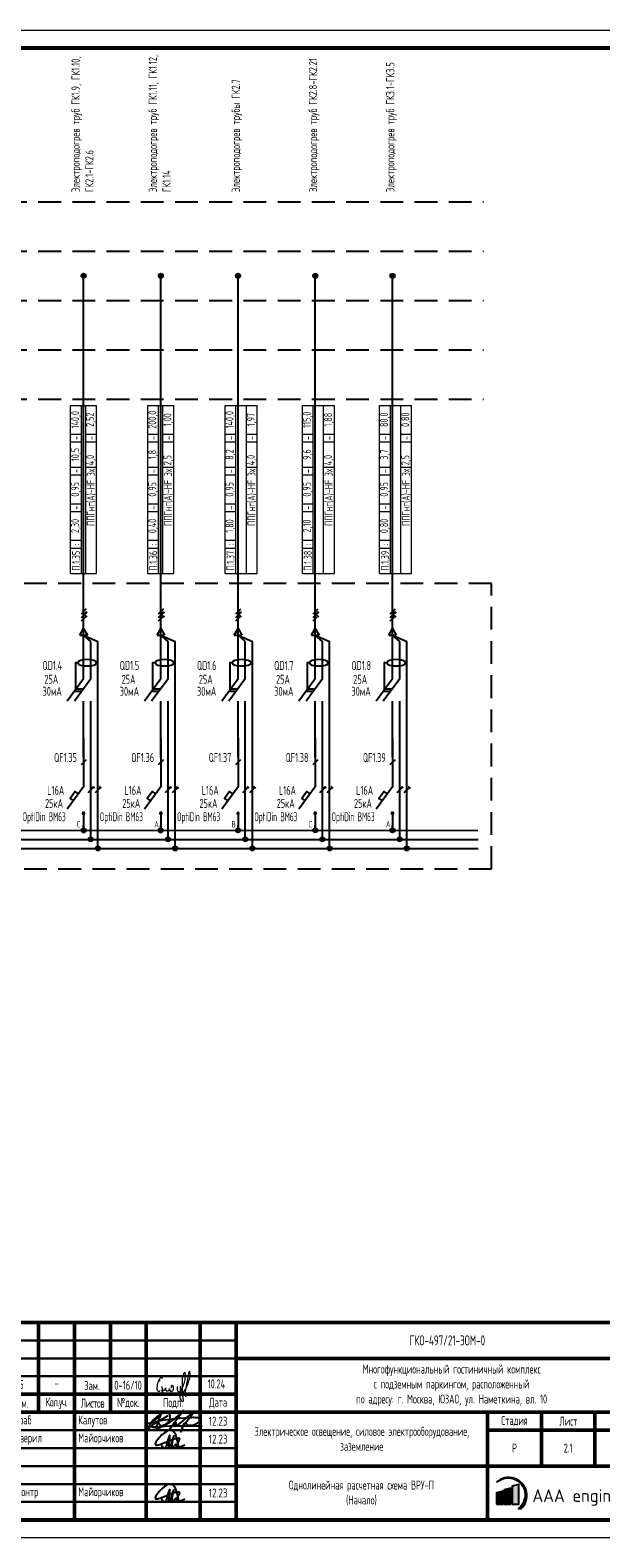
# Model space of a CAD drawing. Header units: millimetres. Extents: x -101899 to 582947, y -77476 to 345289.
# Tile 64 of 100: x 104349 to 120236, y 109348 to 151348. Entities that reach past the tile are written whole.
import ezdxf
from ezdxf.enums import TextEntityAlignment as Align

# ---------------------------------------------------------------- set-up
doc = ezdxf.new("R2010")
doc.units = ezdxf.units.MM
doc.linetypes.add('штриховая2', pattern=[9.525, 6.35, -3.175])
doc.layers.get('Defpoints').update_dxf_attribs({"color": 253})
doc.layers.add('A-____-NOTE-TEXT', color=5, linetype='Continuous', lineweight=5, true_color=0x0000ff)
doc.layers.add('pecat', color=7, linetype='Continuous')
doc.layers.add('текст', color=7, linetype='Continuous', lineweight=20)
doc.layers.add('ФОРМАТ', color=7, linetype='Continuous', lineweight=18)
doc.styles.add('$_Electrical_gost', font='cs_gost2304.shx', dxfattribs={"width": 0.8})
doc.styles.add('Electrical_gost', font='cs_gost2304.shx', dxfattribs={"height": 250})
doc.styles.add('ЕСКД', font='cs_gost2304.shx', dxfattribs={"oblique": 15, "height": 2.5})
doc.styles.add('ЭН', font='GOST_Common.ttf')

# ---------------------------------------------------------------- blocks, each defined once
blk = doc.blocks.new('*U34')
at = {"layer": 'ФОРМАТ'}
blk.add_lwpolyline([(1188, 420), (1188, 0), (0, 0), (0, 420)], close=True, dxfattribs=at)
at = {"layer": 'ФОРМАТ', "lineweight": 53}
blk.add_lwpolyline([(20, 415), (20, 5), (1183, 5), (1183, 415)], close=True, dxfattribs=at)
at = {"layer": 'ФОРМАТ', "lineweight": 15, "insert": (1183, 2.5), "char_height": 2.5, "width": 50, "attachment_point": 6, "style": '$_Electrical_gost'}
blk.add_mtext('\\pxi2;Формат А3х4', dxfattribs=at)
blk = doc.blocks.new('А.Майорчиков')
at = {"layer": 'pecat', "color": 0, "linetype": 'ByBlock', "lineweight": -2}
for points in [[(9.15, 0.19), (6.53, 5.2), (2.48, 0.9), (9.34, 2.54), (8.41, 0.28), (10.98, 0.93)], [(4.13, 0.87), (4.88, 0.03), (6.46, 3.37), (6.66, 3.84)], [(7.72, 3.61), (6.35, 0.21), (6.57, 3.01), (6.66, 3.84)], [(7.72, 3.61), (7.56, 0.35), (8.6, 1.07), (9.07, 0.08), (9.15, 0.19)]]:
    blk.add_spline(points, degree=3, dxfattribs=at)
blk = doc.blocks.new('Штамп 3')
at = {"true_color": 0x504d51}
h = blk.add_hatch(color=251, dxfattribs=at)
h.dxf.hatch_style = 1
h.paths.add_polyline_path([(137.54, 10.47, -1.033512), (143.66, 3.22), (144.25, 3.04, 1.014927)])
at = {"true_color": 0x4b2401}
h = blk.add_hatch(color=38, dxfattribs=at)
h.dxf.hatch_style = 1
h.paths.add_polyline_path([(141.51, 8.85), (139.66, 8.38), (139.66, 4.41), (141.51, 4.41)])
at = {"true_color": 0x139b48}
h = blk.add_hatch(color=114, dxfattribs=at)
h.dxf.hatch_style = 1
h.paths.add_polyline_path([(143.68, 9.85), (141.83, 9.38), (141.83, 4.41), (143.68, 4.41)])
at = {"true_color": 0x504d51}
h = blk.add_hatch(color=251, dxfattribs=at)
h.dxf.hatch_style = 1
h.paths.add_polyline_path([(139.35, 8.01), (137.5, 7.53), (137.5, 4.41), (139.35, 4.41)])
at = {"linetype": 'ByBlock', "lineweight": 25}
blk.add_line((135, 0), (135, 0), dxfattribs=at)
at = {"color": 5, "ltscale": 100}
for points in [[(43.28, 27.38, 0.103904), (43.61, 26.69, 0.235071), (44.38, 26.28, 0.161521), (45.57, 26.81, 0.128808), (46.54, 27.99, 0.085182), (46.66, 28.82, 0.175378), (46.38, 29.61, 0.191596), (45.16, 29.94, 0.119018), (43.97, 29.48, 0.027118), (42.7, 28.54, 0.092445), (41.23, 26.84, 0.062634), (40.74, 25.89, 0.335684), (40.97, 25.21, 0.174698), (42.44, 25.15), (44.15, 25.89, 0.034647), (46.69, 27.31), (47.64, 28), (48.92, 29.08), (50.31, 30.49), (47.42, 26.46), (46.54, 25.39), (48.03, 27.11, -0.763325), (48.26, 27.01, -0.065177), (48.21, 26.72), (48.01, 26.02, 0.052351), (49.3, 26.83), (50.32, 27.69, 0.026697), (51.22, 28.47), (52.49, 29.48), (53.41, 30.32), (52.14, 28.45), (50.92, 26.96), (50.06, 25.73), (49.59, 24.51), (50.42, 26.7, -0.553862), (51.03, 26.84, 0.092612), (51.49, 26.49, 0.087518), (52.39, 26.36, 0.069253), (53.77, 26.75), (54.45, 27.11, 0.092964), (55.08, 27.61, 0.484334), (54.76, 28.29, 0.050486), (53.71, 28.47, 0.039715), (52.14, 28.45), (49.26, 28.25), (47.98, 28.16), (43.93, 27.58), (40.97, 26.99), (40.04, 26.73, 0.32462), (39.87, 26.35, 0.275801), (40.35, 26.05), (42.4, 25.92), (46.49, 26.17), (48.37, 26.19), (50.82, 26.22), (52.6, 26.25), (55.53, 26.2)], [(41.88, 27.72, 0.186939), (44.01, 29.4, 0.016559), (42.83, 26.04, -0.458633), (41.69, 25.89, -0.463695), (41.8, 26.56), (43.59, 27.58), (46.05, 29.06)]]:
    blk.add_lwpolyline(points, format="xyb", dxfattribs=at)
at = {"color": 251, "true_color": 0x504d51}
blk.add_lwpolyline([(137.54, 10.47, -1.033512), (143.66, 3.22), (144.25, 3.04, 1.014927), (137.54, 10.47)], format="xyb", dxfattribs=at)
at = {"color": 38, "true_color": 0x4b2401}
blk.add_lwpolyline([(139.66, 4.41), (141.51, 4.41), (141.51, 8.85), (139.66, 8.38)], close=True, dxfattribs=at)
at = {"color": 114, "true_color": 0x139b48}
blk.add_lwpolyline([(141.83, 4.41), (143.68, 4.41), (143.68, 9.85), (141.83, 9.38)], close=True, dxfattribs=at)
at = {"color": 251, "true_color": 0x504d51}
blk.add_lwpolyline([(137.5, 4.41), (139.35, 4.41), (139.35, 8.01), (137.5, 7.53)], close=True, dxfattribs=at)
at = {"layer": 'A-____-NOTE-TEXT'}
for points, knots in [([(44.53, 39.28), (44.49, 39.43), (44.4, 39.78), (44.11, 39.68), (43.84, 39.45), (43.63, 39.23), (43.58, 38.99), (43.67, 38.54), (43.83, 38.88), (43.61, 39.2), (43.45, 39.01), (43.3, 38.55), (43.18, 38.23), (43.08, 37.93), (43.03, 37.52), (42.98, 37.09), (42.91, 36.62), (42.96, 36.22), (43.17, 35.89), (43.48, 35.7), (43.74, 35.95), (43.88, 36.08)], [0, 0, 0, 0, 0.00156145, 0.00237391, 0.00318637, 0.00426225, 0.00533812, 0.00576408, 0.00720477, 0.00786618, 0.00889718, 0.00992817, 0.01103358, 0.01213898, 0.01353242, 0.01492586, 0.01652142, 0.01811698, 0.01894265, 0.01976832, 0.02164005, 0.02164005, 0.02164005, 0.02164005]), ([(48.75, 37.09), (48.7, 37.05), (48.57, 36.95), (48.63, 36.52), (48.59, 36.03), (49.14, 35.51), (49.57, 35.95), (49.51, 36.46), (49.47, 37.89), (49.46, 36.19), (49.63, 35.67), (49.68, 35.38), (49.27, 35.28), (50.23, 36.8), (50.37, 37.75), (50.97, 39.29), (50.92, 41.89), (49.94, 39.75), (50.01, 38.17), (49.88, 35.84), (50.17, 34.09), (50.27, 33.12), (49.99, 32.66), (49.36, 34.06), (49.38, 34.61), (49.34, 35.4), (50.05, 35.34), (50.78, 36.08), (51.39, 37.28), (51.82, 38.53), (52.18, 39.71), (52.33, 40.51), (51.91, 41.77), (51.4, 38.97), (51.25, 37.73), (50.74, 35.55), (50.86, 34.63), (50.91, 34.28)], [0, 0, 0, 0, 0.171393, 0.462094, 1.155737, 1.720369, 2.134476, 2.581555, 3.413728, 4.727463, 4.955197, 5.268252, 5.386123, 5.974734, 8.275816, 9.709852, 11.379458, 12.738559, 14.08585, 16.758326, 19.400492, 19.4584, 19.701898, 20.658885, 22.005926, 22.211787, 22.746414, 23.520346, 25.302356, 26.708962, 27.532365, 28.93512, 29.430518, 30.452004, 33.845551, 35.598043, 36.6598, 36.6598, 36.6598, 36.6598]), ([(44.33, 37.12), (44.34, 36.99), (44.39, 36.61), (44.46, 36.08), (44.5, 35.72), (44.52, 35.51), (44.45, 35.73), (44.39, 36.07), (44.41, 36.29), (44.58, 36.24), (44.82, 36.11), (45.03, 36.08), (45.22, 36.26), (45.35, 36.56), (45.44, 36.91), (45.38, 36.75), (45.33, 36.42), (45.33, 36.24), (45.46, 36.06), (45.66, 35.94), (45.87, 35.9), (46.09, 35.95), (46.27, 36.07), (46.39, 36.24), (46.45, 36.44), (46.49, 36.8), (46.47, 36.56), (46.49, 36.24), (46.53, 36.04), (46.62, 35.87), (46.81, 35.79), (47.06, 35.82), (47.27, 35.92), (47.4, 36.07), (47.48, 36.24), (47.53, 36.42), (47.56, 36.6), (47.58, 36.79), (47.57, 36.99), (47.51, 37.17), (47.4, 37.33), (47.22, 37.47), (47, 37.39), (46.85, 37.11), (46.88, 36.89), (46.89, 36.76)], [0, 0, 0, 0, 0.00129405, 0.00258809, 0.00323512, 0.00420565, 0.00547717, 0.00607914, 0.0066811, 0.00758406, 0.00823518, 0.00880474, 0.0093743, 0.01024675, 0.01089139, 0.01218066, 0.01264098, 0.01336454, 0.01415422, 0.01479727, 0.01544031, 0.01613694, 0.01683356, 0.01735602, 0.01787849, 0.01835135, 0.01966146, 0.0200997, 0.02060927, 0.02137362, 0.02213797, 0.02294275, 0.02354633, 0.0242984, 0.02484929, 0.02540017, 0.02595105, 0.02656826, 0.02718548, 0.0278027, 0.02841992, 0.02901094, 0.02976194, 0.0305756, 0.03182741, 0.03182741, 0.03182741, 0.03182741])]:
    blk.add_open_spline(points, degree=3, knots=knots, dxfattribs=at)
at = {"layer": 'ФОРМАТ', "lineweight": 50}
for p, q in [((10, 55), (10, 30)), ((20, 0), (20, 55)), ((30, 55), (30, 30)), ((40, 0), (40, 55)), ((55, 55), (55, 0)), ((65, 0), (65, 55)), ((65, 45), (185, 45)), ((0, 35), (65, 35)), ((0, 30), (185, 30)), ((135, 30), (135, 0)), ((150, 15), (150, 30)), ((164.88, 30), (164.88, 15)), ((135, 25), (185, 25)), ((65, 15), (185, 15))]:
    blk.add_line(p, q, dxfattribs=at)
at = {"layer": 'ФОРМАТ', "lineweight": 30}
for p, q in [((0, 50), (65, 50)), ((0, 45), (65, 45)), ((0, 40), (65, 40)), ((0, 25), (65, 25)), ((0, 20), (65, 20)), ((0, 15), (65, 15)), ((0, 10), (65, 10)), ((0, 5), (65, 5))]:
    blk.add_line(p, q, dxfattribs=at)
at = {"layer": 'ФОРМАТ', "lineweight": 15}
blk.add_line((150, 30), (135, 30), dxfattribs=at)
at = {"layer": 'ФОРМАТ', "lineweight": 50}
blk.add_lwpolyline([(185, 0), (0, 0), (0, 55), (185, 55)], close=True, dxfattribs=at)
at = {"color": 5, "ltscale": 100, "xscale": 0.96, "yscale": 0.96, "zscale": 0.96}
for p in [(40.23, 20), (40.23, 5)]:
    blk.add_blockref('А.Майорчиков', p, dxfattribs=at)
at = {"insert": (147.49, 8.5), "char_height": 3.5, "attachment_point": 1, "style": 'ЭН'}
blk.add_mtext('AAA engineering+', dxfattribs=at)
at = {"layer": 'текст', "char_height": 2.5, "style": '$_Electrical_gost'}
for s, insert, width, attachment_point in [('{\\H1.125x;ГКО-497/21-ЭОМ-0}', (113.3, 50), 34.3745, 4), ('Многофункциональный гостиничный комплекс\\Pс подземным паркингом, расположенный\\Pпо адресу: г. Москва, ЮЗАО, ул. Наметкина, вл. 10', (125, 37.5), 109.4637, 5), ('-', (14.48, 39.38), 2.8011, 1), ('Зам.', (22.74, 37.41), 5.9535, 4), ('{\\W0.7;0-16/10}', (31.1, 37.51), 7.9811, 4), ('Изм.', (5, 32.5), 10, 5), ('{\\T0.9;Кол.уч.}', (15, 32.5), 10, 5), ('{\\T0.9;Листов}', (25, 32.5), 10, 5), ('№док.', (35, 32.5), 10, 5), ('Подп.', (47.5, 32.5), 15, 5), ('Дата', (60, 32.5), 10, 5), (' Разраб', (0, 27.5), 20, 4), (' Калутов', (20, 27.5), 20, 4), ('{\\W0.9;12.23}', (60, 27.5), 10, 5), ('Электрическое освещение, силовое электрооборудование,\\Pзаземление', (100, 22.58), 70, 5), ('Стадия', (142.5, 27.5), 15, 5), ('Лист', (157.5, 27.5), 15, 5), ('Листов', (174.63, 27.37), 20, 5), (' Проверил', (0, 22.5), 20, 4), (' Майорчиков', (20, 22.5), 20, 4), ('{\\W0.9;12.23}', (60, 22.5), 10, 5), ('Р', (142.5, 20), 15, 5), (' Н. контр', (0, 7.5), 20, 4), ('{\\W0.9;12.23}', (60, 7.5), 10, 5), (' Майорчиков', (20, 7.5), 20, 4)]:
    blk.add_mtext(s, dxfattribs=dict(at, insert=insert, width=width, attachment_point=attachment_point))
at = {"layer": 'текст', "char_height": 2.5, "attachment_point": 1, "style": '$_Electrical_gost'}
for s, width, insert in [('\\pxsm1.5;5', 2.5, (4.66, 38.96)), ('\\pxsm1.5;10.24', 5.8481, (57.1, 39.14))]:
    blk.add_mtext_dynamic_manual_height_columns(s, width=width, gutter_width=1000, heights=[0], dxfattribs=dict(at, insert=insert))
blk = doc.blocks.new('*U30')
for p, q in [((0, 25.74), (0, 12.14)), ((0.71, 19.65), (-0.71, 18.24)), ((0, 12.14), (-4.55, 5.86)), ((-0.35, 5.2), (0.35, 4.49)), ((-0.35, 4.49), (0.35, 5.2)), ((0, 4.84), (0, 0))]:
    blk.add_line(p, q)
blk.add_lwpolyline([(-1.42, 10.18), (-2.35, 10.84), (-3.76, 8.87), (-2.85, 8.21)])
at = {"style": 'Electrical_gost', "flags": 8}
for tag, width, p in [('QF', 0.8, (-1.86, 20.29)), ('ОТКЛЮЧАЮЩАЯ_СПОСОБНОСТЬ', 0.8, (-5.38, 7.64)), ('ХАРАКТЕРИСТИКА_И_ТОК', 0.8, (-5.38, 11.14)), ('МАРКА', 0.6, (-5.38, 4.14))]:
    blk.add_attdef(tag, text='', height=2.5, dxfattribs=dict(at, width=width)).set_placement(p, align=Align.MIDDLE_RIGHT)
blk = doc.blocks.new('Точка соединения')
blk.add_hatch(color=256).paths.add_polyline_path([(0.6, 0, 1), (-0.6, 0, 1)])
blk.add_hatch(color=256).paths.add_polyline_path([(0.6, 0, 1), (-0.6, 0, 1)])
blk.add_circle((0, 0), 0.6)
blk.add_circle((0, 0), 0.6)
blk = doc.blocks.new('*U13')
h = blk.add_hatch(color=256)
h.dxf.hatch_style = 1
h.paths.add_polyline_path([(0.86, 0.71, 1), (0.56, 0.71, 1)])
h = blk.add_hatch(color=256)
h.dxf.hatch_style = 1
h.paths.add_polyline_path([(0.86, 0.71, 1), (0.56, 0.71, 1)])
for p, q in [((-0.71, -0.71), (0.71, 0.71)), ((0, -3.75), (0, 3.75))]:
    blk.add_line(p, q)
blk.add_circle((0.71, 0.71), 0.15)
blk.add_circle((0.71, 0.71), 0.15)
blk = doc.blocks.new('*U12')
for p, q in [((-0.71, -0.71), (0.71, 0.71)), ((0, -3.75), (0, 3.75)), ((0.99, 0.42), (0.42, 0.99))]:
    blk.add_line(p, q)
blk = doc.blocks.new('*T443')
at = {"layer": 'Defpoints', "color": 8, "linetype": 'ByBlock', "lineweight": 0, "transparency": 16777216}
for p, q in [((0, 0), (0, 4680)), ((0, 4680), (720, 4680)), ((300, 0), (300, 4680)), ((420, 0), (420, 4680)), ((720, 0), (720, 4680)), ((0, 3880), (300, 3880)), ((420, 3880), (720, 3880)), ((0, 3660), (300, 3660)), ((420, 3660), (720, 3660)), ((0, 2960), (300, 2960)), ((420, 2960), (720, 2960)), ((0, 2740), (300, 2740)), ((0, 1940), (300, 1940)), ((0, 1720), (300, 1720)), ((0, 920), (300, 920)), ((0, 700), (300, 700)), ((0, 0), (720, 0))]:
    blk.add_line(p, q, dxfattribs=at)
at = {"color": 0, "transparency": 16777216, "char_height": 220, "rotation": 90, "style": '$_Electrical_gost'}
for s, insert, width, attachment_point in [('140,0', (150, 4280), 800, 5), ('2,52', (570, 4280), 800, 5), ('-', (150, 3770), 220, 5), ('-', (570, 3770), 220, 5), ('10,5', (150, 3310), 700, 5), ('4,0', (570, 3010), 600, 4), ('0,95', (150, 2340), 800, 5), ('-', (150, 2850), 220, 5), ('{\\C256;ППГнг(А)-HF 3х}', (570, 2910), 2860, 6), ('-', (150, 1830), 220, 5), ('2,30', (150, 1320), 800, 5), ('П.1.35', (150, 350), 700, 5), (':', (150, 810), 220, 5)]:
    blk.add_mtext(s, dxfattribs=dict(at, insert=insert, width=width, attachment_point=attachment_point))
blk = doc.blocks.new('*T444')
at = {"layer": 'Defpoints', "color": 8, "linetype": 'ByBlock', "lineweight": 0, "transparency": 16777216}
for p, q in [((0, 0), (0, 4680)), ((0, 4680), (720, 4680)), ((300, 0), (300, 4680)), ((420, 0), (420, 4680)), ((720, 0), (720, 4680)), ((0, 3880), (300, 3880)), ((420, 3880), (720, 3880)), ((0, 3660), (300, 3660)), ((420, 3660), (720, 3660)), ((0, 2960), (300, 2960)), ((420, 2960), (720, 2960)), ((0, 2740), (300, 2740)), ((0, 1940), (300, 1940)), ((0, 1720), (300, 1720)), ((0, 920), (300, 920)), ((0, 700), (300, 700)), ((0, 0), (720, 0))]:
    blk.add_line(p, q, dxfattribs=at)
at = {"color": 0, "transparency": 16777216, "char_height": 220, "rotation": 90, "style": '$_Electrical_gost'}
for s, insert, width, attachment_point in [('200,0', (150, 4280), 800, 5), ('1,00', (570, 4280), 800, 5), ('-', (150, 3770), 220, 5), ('-', (570, 3770), 220, 5), ('1,8', (150, 3310), 700, 5), ('2,5', (570, 3010), 600, 4), ('0,95', (150, 2340), 800, 5), ('-', (150, 2850), 220, 5), ('{\\C256;ППГнг(А)-HF 3х}', (570, 2910), 2860, 6), ('-', (150, 1830), 220, 5), ('0,40', (150, 1320), 800, 5), ('П.1.36', (150, 350), 700, 5), (':', (150, 810), 220, 5)]:
    blk.add_mtext(s, dxfattribs=dict(at, insert=insert, width=width, attachment_point=attachment_point))
blk = doc.blocks.new('*T446')
at = {"layer": 'Defpoints', "color": 8, "linetype": 'ByBlock', "lineweight": 0, "transparency": 16777216}
for p, q in [((0, 0), (0, 4680)), ((0, 4680), (893, 4680)), ((300, 0), (300, 4680)), ((593, 0), (593, 4680)), ((893, 0), (893, 4680)), ((0, 3880), (300, 3880)), ((593, 3880), (893, 3880)), ((0, 3660), (300, 3660)), ((593, 3660), (893, 3660)), ((0, 2960), (300, 2960)), ((593, 2960), (893, 2960)), ((0, 2740), (300, 2740)), ((0, 1940), (300, 1940)), ((0, 1720), (300, 1720)), ((0, 920), (300, 920)), ((0, 700), (300, 700)), ((0, 0), (893, 0))]:
    blk.add_line(p, q, dxfattribs=at)
at = {"color": 0, "transparency": 16777216, "char_height": 220, "rotation": 90, "style": '$_Electrical_gost'}
for s, insert, width, attachment_point in [('140,0', (150, 4280), 800, 5), ('1,97', (743, 4280), 800, 5), ('-', (150, 3770), 220, 5), ('-', (743, 3770), 220, 5), ('8,2', (150, 3310), 700, 5), ('4,0', (743, 3010), 600, 4), ('0,95', (150, 2340), 800, 5), ('-', (150, 2850), 220, 5), ('{\\C256;ППГнг(А)-HF 3х}', (743, 2910), 2860, 6), ('-', (150, 1830), 220, 5), ('1,80', (150, 1320), 800, 5), ('П.1.37', (150, 350), 700, 5), (':', (150, 810), 220, 5)]:
    blk.add_mtext(s, dxfattribs=dict(at, insert=insert, width=width, attachment_point=attachment_point))
blk = doc.blocks.new('*T447')
at = {"layer": 'Defpoints', "color": 8, "linetype": 'ByBlock', "lineweight": 0, "transparency": 16777216}
for p, q in [((0, 0), (0, 4680)), ((0, 4680), (893, 4680)), ((300, 0), (300, 4680)), ((593, 0), (593, 4680)), ((893, 0), (893, 4680)), ((0, 3880), (300, 3880)), ((593, 3880), (893, 3880)), ((0, 3660), (300, 3660)), ((593, 3660), (893, 3660)), ((0, 2960), (300, 2960)), ((593, 2960), (893, 2960)), ((0, 2740), (300, 2740)), ((0, 1940), (300, 1940)), ((0, 1720), (300, 1720)), ((0, 920), (300, 920)), ((0, 700), (300, 700)), ((0, 0), (893, 0))]:
    blk.add_line(p, q, dxfattribs=at)
at = {"color": 0, "transparency": 16777216, "char_height": 220, "rotation": 90, "style": '$_Electrical_gost'}
for s, insert, width, attachment_point in [('115,0', (150, 4280), 800, 5), ('1,88', (743, 4280), 800, 5), ('-', (150, 3770), 220, 5), ('-', (743, 3770), 220, 5), ('9,6', (150, 3310), 700, 5), ('4,0', (743, 3010), 600, 4), ('0,95', (150, 2340), 800, 5), ('-', (150, 2850), 220, 5), ('{\\C256;ППГнг(А)-HF 3х}', (743, 2910), 2860, 6), ('-', (150, 1830), 220, 5), ('2,10', (150, 1320), 800, 5), ('П.1.38', (150, 350), 700, 5), (':', (150, 810), 220, 5)]:
    blk.add_mtext(s, dxfattribs=dict(at, insert=insert, width=width, attachment_point=attachment_point))
blk = doc.blocks.new('*T448')
at = {"layer": 'Defpoints', "color": 8, "linetype": 'ByBlock', "lineweight": 0, "transparency": 16777216}
for p, q in [((0, 0), (0, 4680)), ((0, 4680), (893, 4680)), ((300, 0), (300, 4680)), ((593, 0), (593, 4680)), ((893, 0), (893, 4680)), ((0, 3880), (300, 3880)), ((593, 3880), (893, 3880)), ((0, 3660), (300, 3660)), ((593, 3660), (893, 3660)), ((0, 2960), (300, 2960)), ((593, 2960), (893, 2960)), ((0, 2740), (300, 2740)), ((0, 1940), (300, 1940)), ((0, 1720), (300, 1720)), ((0, 920), (300, 920)), ((0, 700), (300, 700)), ((0, 0), (893, 0))]:
    blk.add_line(p, q, dxfattribs=at)
at = {"color": 0, "transparency": 16777216, "char_height": 220, "rotation": 90, "style": '$_Electrical_gost'}
for s, insert, width, attachment_point in [('80,0', (150, 4280), 800, 5), ('0,80', (743, 4280), 800, 5), ('-', (150, 3770), 220, 5), ('-', (743, 3770), 220, 5), ('3,7', (150, 3310), 700, 5), ('2,5', (743, 3010), 600, 4), ('0,95', (150, 2340), 800, 5), ('-', (150, 2850), 220, 5), ('{\\C256;ППГнг(А)-HF 3х}', (743, 2910), 2860, 6), ('-', (150, 1830), 220, 5), ('0,80', (150, 1320), 800, 5), ('П.1.39', (150, 350), 700, 5), (':', (150, 810), 220, 5)]:
    blk.add_mtext(s, dxfattribs=dict(at, insert=insert, width=width, attachment_point=attachment_point))
blk = doc.blocks.new('*U14')
h = blk.add_hatch(color=256)
h.dxf.hatch_style = 1
h.paths.add_polyline_path([(0.86, 0.71, 1), (0.56, 0.71, 1)])
for p, q in [((0.71, 1.71), (-0.71, 0.29)), ((0.71, 0.71), (-0.71, -0.71)), ((0, -3.75), (0, 3.75)), ((0.71, -0.29), (-0.71, -1.71)), ((0.99, -0.58), (0.42, -0.01))]:
    blk.add_line(p, q)
blk.add_circle((0.71, 0.71), 0.15)

msp = doc.modelspace()

# ---------------------------------------------------------------- linework, layer by layer
at = {"linetype": 'штриховая2', "ltscale": 100}
for q in [(117194.8, 135935.2), (18847.6, 127980)]:
    msp.add_line((117194.8, 127980), q, dxfattribs=at)
for p, q in [((105731.3, 134495.9), (105836.3, 134677.8)), ((105731.3, 134496), (105941.3, 134496)), ((105836.3, 134677.8), (105941.3, 134496)), ((105836.3, 133281.6), (105836.3, 134496)), ((107881.3, 134495.7), (107986.3, 134677.6)), ((107881.3, 134495.7), (108091.3, 134495.7)), ((107986.3, 134677.6), (108091.3, 134495.7)), ((107986.3, 133281.4), (107986.3, 134495.7)), ((110031.3, 134495.5), (110136.3, 134677.4)), ((110031.3, 134495.5), (110241.3, 134495.5)), ((110136.3, 134677.4), (110241.3, 134495.5)), ((110136.3, 133281.2), (110136.3, 134495.5)), ((112181.3, 134495.3), (112286.3, 134677.1)), ((112181.3, 134495.3), (112391.3, 134495.3)), ((112286.3, 134677.1), (112391.3, 134495.3)), ((112286.3, 133280.9), (112286.3, 134495.3)), ((114331.3, 134495), (114436.3, 134676.9)), ((114331.3, 134495), (114541.3, 134495)), ((114436.3, 134676.9), (114541.3, 134495)), ((114436.3, 133280.7), (114436.3, 134495)), ((106235.2, 128554), (106235.2, 134318.6)), ((108385.2, 128553.8), (108385.2, 134318.3)), ((110535.2, 128553.6), (110535.2, 134318.1)), ((112685.2, 128553.4), (112685.2, 134317.9)), ((114835.2, 128553.1), (114835.2, 134317.7)), ((105836.3, 133281.6), (105381, 132653)), ((106036.3, 133281.6), (105581, 132653)), ((107986.3, 133281.4), (107531, 132652.7)), ((108186.3, 133281.4), (107731, 132652.7)), ((110136.3, 133281.2), (109681, 132652.5)), ((110336.3, 133281.2), (109881, 132652.5)), ((112286.3, 133280.9), (111831, 132652.3)), ((112486.3, 133280.9), (112031, 132652.3)), ((114436.3, 133280.7), (113981, 132652.1)), ((114636.3, 133280.7), (114181, 132652.1)), ((105836.3, 131095.4), (105836.3, 132653)), ((106036.3, 128804), (106036.3, 132653)), ((107986.3, 131095.2), (107986.3, 132652.7)), ((108186.3, 128803.8), (108186.3, 132652.8)), ((110136.3, 131095), (110136.3, 132652.5)), ((110336.3, 128803.6), (110336.3, 132652.5)), ((112286.3, 131094.8), (112286.3, 132652.3)), ((112486.3, 128803.4), (112486.3, 132652.3)), ((114436.3, 131094.5), (114436.3, 132652.1)), ((114636.3, 128803.1), (114636.3, 132652.1)), ((105835.6, 129056.8), (105835.6, 129202.6)), ((107985.6, 129056.8), (107985.6, 129202.6)), ((110135.6, 129056.9), (110135.6, 129202.6)), ((112285.6, 129056.9), (112285.6, 129202.6)), ((114435.6, 129056.9), (114435.6, 129202.6))]:
    msp.add_line(p, q)
for points in [[(18847.6, 146565.5), (116969.6, 146565.5)], [(18847.6, 145190.5), (116969.6, 145190.5)], [(18847.6, 143815.5), (116969.6, 143815.5)], [(18847.6, 142440.5), (116969.6, 142440.5)], [(18847.6, 141065.5), (116969.6, 141065.5)], [(117194.8, 135935.2), (18847.6, 135935.2)]]:
    msp.add_lwpolyline(points, dxfattribs=at)
for points in [[(105835.6, 133282.7), (105836.9, 144505.7)], [(107985.6, 133282.7), (107986.9, 144505.7)], [(110135.6, 133282.7), (110136.9, 144505.7)], [(112285.6, 133282.7), (112286.9, 144505.7)], [(114435.6, 133282.7), (114436.9, 144505.7)], [(106036.3, 134318.1), (105836.3, 134496), (106235.2, 134318.6)], [(108186.3, 134317.8), (107986.3, 134495.7), (108385.2, 134318.3)], [(110336.3, 134317.6), (110136.3, 134495.5), (110535.2, 134318.1)], [(112486.3, 134317.4), (112286.3, 134495.3), (112685.2, 134317.9)], [(114636.3, 134317.2), (114436.3, 134495), (114835.2, 134317.7)], [(106036.8, 133280.9), (106036.8, 134317.6)], [(108186.8, 133280.7), (108186.8, 134317.4)], [(110336.8, 133280.5), (110336.8, 134317.1)], [(112486.8, 133280.2), (112486.8, 134316.9)], [(114636.8, 133280), (114636.8, 134316.7)], [(105674.3, 133724.7), (105608.6, 133724.7), (105608.6, 132967.3)], [(107824.3, 133724.5), (107758.6, 133724.5), (107758.6, 132967.1)], [(109974.3, 133724.3), (109908.6, 133724.3), (109908.6, 132966.8)], [(112124.3, 133724), (112058.6, 133724), (112058.6, 132966.6)], [(114274.3, 133723.8), (114208.6, 133723.8), (114208.6, 132966.4)], [(105585.6, 132935), (105785.6, 132934.7)], [(105630.9, 132997.4), (105830.9, 132997.1)], [(107735.6, 132934.7), (107935.6, 132934.5)], [(107780.9, 132997.1), (107980.9, 132996.9)], [(109885.6, 132934.5), (110085.6, 132934.3)], [(109930.9, 132996.9), (110130.9, 132996.7)], [(112035.6, 132934.3), (112235.6, 132934.1)], [(112080.9, 132996.7), (112280.9, 132996.5)], [(114185.6, 132934.1), (114385.6, 132933.8)], [(114230.9, 132996.5), (114430.9, 132996.2)]]:
    msp.add_lwpolyline(points)
at = {"const_width": 50}
for points in [[(20057, 129050.2), (116817.6, 129050.2)], [(20057, 128797.2), (116827.8, 128797.9)], [(20057, 128547.2), (116823.4, 128547.9)]]:
    msp.add_lwpolyline(points, dxfattribs=at)
at = {"extrusion": (0, 0, -1)}
for centre in [(105936.3, 133724.7), (108086.3, 133724.5), (110236.3, 133724.3), (112386.3, 133724), (114536.3, 133723.8)]:
    msp.add_ellipse(centre, major_axis=(262, 0), ratio=0.3370218, start_param=-1.5707963, end_param=4.712389, dxfattribs=at)

# ---------------------------------------------------------------- block references
at = {"color": 114, "true_color": 0x139b48, "xscale": 100, "yscale": 100, "zscale": 100}
for name, p in [('*U34', (3782.1, 109347.8)), ('Штамп 3', (103582.1, 109847.8))]:
    msp.add_blockref(name, p, dxfattribs=at)
at = {"xscale": 100, "yscale": 100, "zscale": 100}
for name, p in [('Точка соединения', (105836.9, 144505.1)), ('Точка соединения', (107986.9, 144504.9)), ('Точка соединения', (110136.9, 144504.7)), ('Точка соединения', (112286.9, 144504.4)), ('Точка соединения', (114436.9, 144504.4)), ('*U14', (105835.9, 135052.4)), ('*U14', (107985.9, 135052.1)), ('*U14', (110135.9, 135051.9)), ('*U14', (112285.9, 135051.7)), ('*U14', (114435.9, 135051.5)), ('*U13', (106036.3, 130182.7)), ('*U12', (106235.2, 130182.7)), ('*U13', (108186.3, 130182.7)), ('*U12', (108385.2, 130182.7)), ('*U13', (110336.3, 130182.7)), ('*U12', (110535.2, 130182.7)), ('*U13', (112486.3, 130182.7)), ('*U12', (112685.2, 130182.7)), ('*U13', (114636.3, 130182.7)), ('*U12', (114835.2, 130182.7)), ('Точка соединения', (105835.6, 129056.8)), ('Точка соединения', (107985.6, 129056.8)), ('Точка соединения', (110135.6, 129056.9)), ('Точка соединения', (112285.6, 129056.9)), ('Точка соединения', (114435.6, 129056.9)), ('Точка соединения', (106036.3, 128806.8)), ('Точка соединения', (106235.2, 128553.1)), ('Точка соединения', (108186.3, 128806.8)), ('Точка соединения', (108385.2, 128553.1)), ('Точка соединения', (110336.3, 128806.9)), ('Точка соединения', (110535.2, 128553.1)), ('Точка соединения', (112486.3, 128806.9)), ('Точка соединения', (112685.2, 128553.1)), ('Точка соединения', (114636.3, 128806.9)), ('Точка соединения', (114835.2, 128553.1))]:
    msp.add_blockref(name, p, dxfattribs=at)
for name, p in [('*T443', (105476, 136216)), ('*T444', (107626, 136216)), ('*T446', (109776, 136216.1)), ('*T447', (111926, 136216.1)), ('*T448', (114076, 136216.1))]:
    msp.add_blockref(name, p)
ref = msp.add_blockref('*U30', (105835.6, 129056.8), dxfattribs=dict(xscale=100, yscale=100, zscale=100))
ref.add_attrib('QF', 'QF1.35', dxfattribs={"height": 250, "style": 'Electrical_gost', "width": 0.8}).set_placement((105649.1, 131085.8), align=Align.MIDDLE_RIGHT)
ref.add_attrib('ХАРАКТЕРИСТИКА_И_ТОК', 'L16А', dxfattribs={"height": 250, "style": 'Electrical_gost', "width": 0.8}).set_placement((105297.9, 130171), align=Align.MIDDLE_RIGHT)
ref = msp.add_blockref('*U30', (107985.6, 129056.8), dxfattribs=dict(xscale=100, yscale=100, zscale=100))
ref.add_attrib('QF', 'QF1.36', dxfattribs={"height": 250, "style": 'Electrical_gost', "width": 0.8}).set_placement((107799.1, 131085.8), align=Align.MIDDLE_RIGHT)
ref.add_attrib('ХАРАКТЕРИСТИКА_И_ТОК', 'L16А', dxfattribs={"height": 250, "style": 'Electrical_gost', "width": 0.8}).set_placement((107447.9, 130171), align=Align.MIDDLE_RIGHT)
ref = msp.add_blockref('*U30', (110135.6, 129056.9), dxfattribs=dict(xscale=100, yscale=100, zscale=100))
ref.add_attrib('QF', 'QF1.37', dxfattribs={"height": 250, "style": 'Electrical_gost', "width": 0.8}).set_placement((109949.1, 131085.8), align=Align.MIDDLE_RIGHT)
ref.add_attrib('ХАРАКТЕРИСТИКА_И_ТОК', 'L16А', dxfattribs={"height": 250, "style": 'Electrical_gost', "width": 0.8}).set_placement((109597.9, 130171), align=Align.MIDDLE_RIGHT)
ref = msp.add_blockref('*U30', (112285.6, 129056.9), dxfattribs=dict(xscale=100, yscale=100, zscale=100))
ref.add_attrib('QF', 'QF1.38', dxfattribs={"height": 250, "style": 'Electrical_gost', "width": 0.8}).set_placement((112099.1, 131085.8), align=Align.MIDDLE_RIGHT)
ref.add_attrib('ХАРАКТЕРИСТИКА_И_ТОК', 'L16А', dxfattribs={"height": 250, "style": 'Electrical_gost', "width": 0.8}).set_placement((111747.9, 130171), align=Align.MIDDLE_RIGHT)
ref = msp.add_blockref('*U30', (114435.6, 129056.9), dxfattribs=dict(xscale=100, yscale=100, zscale=100))
ref.add_attrib('QF', 'QF1.39', dxfattribs={"height": 250, "style": 'Electrical_gost', "width": 0.8}).set_placement((114249.1, 131085.8), align=Align.MIDDLE_RIGHT)
ref.add_attrib('ХАРАКТЕРИСТИКА_И_ТОК', 'L16А', dxfattribs={"height": 250, "style": 'Electrical_gost', "width": 0.8}).set_placement((113897.9, 130171), align=Align.MIDDLE_RIGHT)

# ---------------------------------------------------------------- texts
at = {"layer": 'текст', "style": 'Electrical_gost'}
for s, width, p in [('QD1.4', 0.8, (104691.4, 133775.9)), ('QD1.5', 0.8, (106841.4, 133775.7)), ('QD1.6', 0.8, (108991.4, 133775.5)), ('QD1.7', 0.8, (111141.4, 133775.2)), ('QD1.8', 0.8, (113291.4, 133775)), ('25А', 0.8, (104744.6, 133390.2)), ('25А', 0.8, (106894.6, 133390)), ('25А', 0.8, (109044.6, 133389.7)), ('25А', 0.8, (111194.6, 133389.5)), ('25А', 0.8, (113344.6, 133389.3)), ('30мА', 0.7, (104691, 133055.4)), ('30мА', 0.7, (106841, 133055.2)), ('30мА', 0.7, (108991, 133054.9)), ('30мА', 0.7, (111141, 133054.7)), ('30мА', 0.7, (113291, 133054.5))]:
    msp.add_text(s, height=250, dxfattribs=dict(at, width=width)).set_placement(p, align=Align.TOP_LEFT)
at = {"layer": 'текст', "linetype": 'Continuous', "char_height": 230, "attachment_point": 4, "rotation": 90, "style": '$_Electrical_gost'}
for s, insert, width in [('Электроподогрев труб ГК1.9, ГК1.10, ГК2.1-ГК2.6', (105804.7, 146836.7), 3293.339), ('Электроподогрев труб ГК1.11, ГК1.12, ГК1.14  ', (107954.7, 146836.7), 3330.34), ('Электроподогрев трубы ГК2.7 ', (110104.7, 146836.7), 3330.34), ('Электроподогрев труб ГК2.8-ГК2.21  ', (112254.7, 146836.7), 3330.34), ('Электроподогрев труб ГК3.1-ГК3.5 ', (114404.7, 146836.7), 3330.34)]:
    msp.add_mtext(s, dxfattribs=dict(at, insert=insert, width=width))
at = {"layer": 'текст', "char_height": 250, "attachment_point": 5}
for s, insert, width, style in [('25кА', (105012.8, 129808.7), 497.294, '$_Electrical_gost'), ('25кА', (107162.8, 129808.8), 497.294, '$_Electrical_gost'), ('25кА', (109312.8, 129808.8), 497.294, '$_Electrical_gost'), ('25кА', (111462.8, 129808.8), 497.294, '$_Electrical_gost'), ('25кА', (113612.8, 129808.8), 497.294, '$_Electrical_gost'), ('{\\W0.6;OptiDin ВМ63}', (104738.2, 129398.4), 1235.992, '$_Electrical_gost'), ('{\\W0.6;OptiDin ВМ63}', (106888.2, 129398.4), 1235.992, '$_Electrical_gost'), ('{\\W0.6;OptiDin ВМ63}', (109038.2, 129398.4), 1235.992, '$_Electrical_gost'), ('{\\W0.6;OptiDin ВМ63}', (111188.2, 129398.4), 1235.992, '$_Electrical_gost'), ('{\\W0.6;OptiDin ВМ63}', (113338.2, 129398.4), 1235.992, '$_Electrical_gost'), ('2.1', (119325.9, 111847.8), 1487.511, '$_Electrical_gost'), ('{\\Q0;\\W0.8;Однолинейная расчетная схема ВРУ-П\\P(Начало)}', (113570.6, 110597.8), 6693.487, 'ЕСКД')]:
    msp.add_mtext(s, dxfattribs=dict(at, insert=insert, width=width, style=style))
at = {"layer": 'текст', "linetype": 'Continuous', "char_height": 180, "attachment_point": 7, "style": '$_Electrical_gost'}
for s, insert in [('С', (105654.2, 129137.4)), ('А', (107804.2, 129137.4)), ('B', (109954.2, 129137.4)), ('C', (112104.2, 129137.4)), ('А', (114254.2, 129137.4))]:
    msp.add_mtext(s, dxfattribs=dict(at, insert=insert))

doc.saveas('drawing.dxf')
